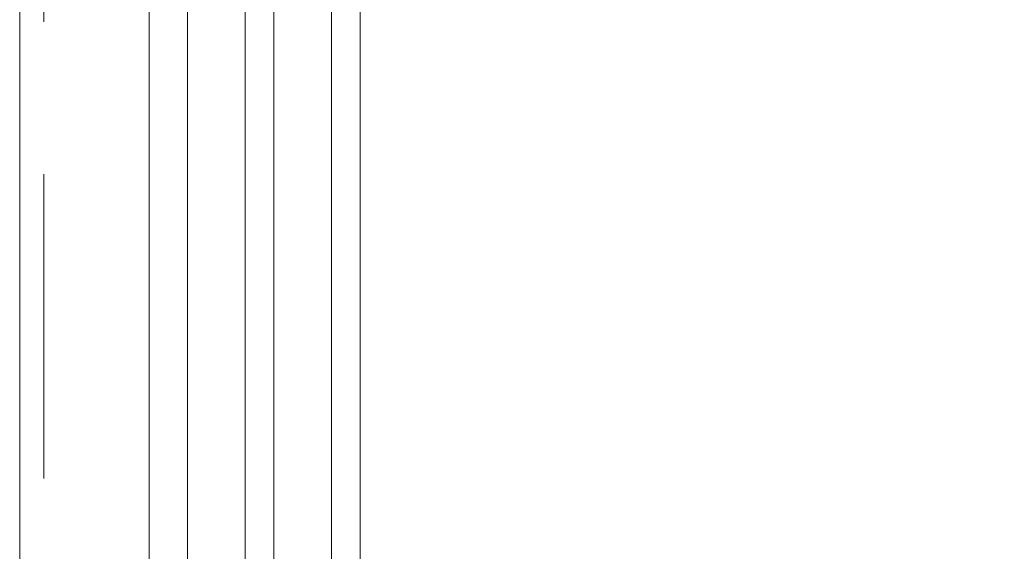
# Model space of a CAD drawing. Header units: millimetres. Extents: x 213386 to 506888, y 183055 to 450952.
# Tile 28 of 256: x 373037 to 373242, y 287806 to 287917. Entities that reach past the tile are written whole.
import ezdxf

# ---------------------------------------------------------------- set-up
doc = ezdxf.new("R2010")
doc.units = ezdxf.units.MM
doc.linetypes.add('ČÁRKOVANÁ', pattern=[19.05, 12.7, -6.35])
doc.layers.add('FASÁDA DETAILNÍ', color=255, linetype='Continuous', lineweight=0)

msp = doc.modelspace()

# ---------------------------------------------------------------- linework, layer by layer
at = {"layer": 'FASÁDA DETAILNÍ'}
for p, q in [((373063.64, 284292.15), (373063.64, 307967.15)), ((373071.64, 307967.15), (373071.64, 287719.03)), ((373083.64, 287719.03), (373083.64, 307967.15)), ((373089.64, 307967.15), (373089.64, 287719.03)), ((373101.64, 287719.03), (373101.64, 307967.15)), ((373063.64, 286777.65), (373063.64, 288917.15)), ((373071.64, 288917.15), (373071.64, 287719.03)), ((373083.64, 287719.03), (373083.64, 288917.15)), ((373089.64, 288917.15), (373089.64, 287719.03)), ((373101.64, 287719.03), (373101.64, 288917.15)), ((373107.64, 288917.15), (373107.64, 287719.03))]:
    msp.add_line(p, q, dxfattribs=at)
msp.add_lwpolyline([(399616.64, 284292.15), (373036.64, 284292.15), (373036.64, 307972.15), (399616.64, 307972.15)], close=True, dxfattribs=at)
at = {"layer": 'FASÁDA DETAILNÍ', "linetype": 'ČÁRKOVANÁ', "ltscale": 5}
msp.add_lwpolyline([(399611.64, 284297.15), (373041.64, 284297.15), (373041.64, 307967.15), (399611.64, 307967.15)], close=True, dxfattribs=at)

doc.saveas('drawing.dxf')
